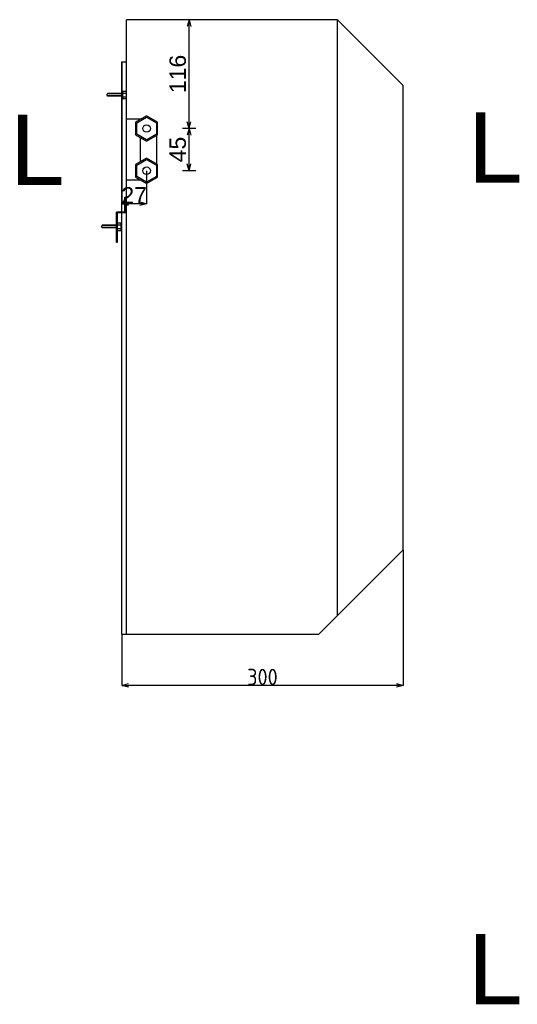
# Model space of a CAD drawing. Extents: x 8677 to 12783, y 2157 to 4926.
# Tile 1 of 6: x 8677 to 9208, y 2443 to 3492. Entities that reach past the tile are written whole.
import ezdxf

# ---------------------------------------------------------------- set-up
doc = ezdxf.new("R2010")
doc.units = 0
doc.header["$MEASUREMENT"] = 0
doc.linetypes.add('Čerchovaná', pattern=[215, 100, -50, 15, -50])
for name, color, linetype in [('Kóty délkové', 7, 'Continuous'), ('Oblouky a kružnice', 7, 'Continuous'), ('Textové bloky', 7, 'Continuous'), ('W_BETON_N2', 7, 'Continuous'), ('W_VERBLEND_N4', 7, 'Continuous'), ('Čáry', 7, 'Continuous')]:
    doc.layers.add(name, color=color, linetype=linetype)
doc.styles.add('GENERATED_STYLE_1', font='ARIAL.ttf')
doc.styles.add('GENERATED_STYLE_2', font='isocp.shx')
doc.dimstyles.new('Dimstyle_611', dxfattribs={"dimtxt": 17.5, "dimasz": 7.125, "dimexe": 0.18, "dimexo": 0, "dimgap": 0.09, "dimtad": 1, "dimdec": 0, "dimzin": 0, "dimdsep": 46, "dimtxsty": 'GENERATED_STYLE_1', "dimblk": 'ARROWHEAD_3', "dimblk1": 'ARROWHEAD_3', "dimblk2": 'ARROWHEAD_3', "dimcen": 0.09, "dimclrd": 7, "dimclre": 7, "dimclrt": 7, "dimazin": 0, "dimtfac": 1, "dimtdec": 4, "dimtmove": 0, "dimatfit": 0, "dimfxl": 1, "dimtolj": 1, "dimtzin": 0, "dimarcsym": 0})
doc.dimstyles.new('Dimstyle_68E', dxfattribs={"dimtxt": 17.5, "dimasz": 7.15942, "dimexe": 0.18, "dimexo": 0, "dimgap": 0.09, "dimtad": 1, "dimdec": 0, "dimzin": 0, "dimdsep": 46, "dimtxsty": 'GENERATED_STYLE_2', "dimblk": 'ARROWHEAD_3', "dimblk1": 'ARROWHEAD_3', "dimblk2": 'ARROWHEAD_3', "dimcen": 0.09, "dimclrd": 7, "dimclre": 7, "dimclrt": 7, "dimazin": 0, "dimtfac": 1, "dimtdec": 4, "dimtmove": 0, "dimatfit": 0, "dimfxl": 1, "dimtolj": 1, "dimtzin": 0, "dimarcsym": 0})

# ---------------------------------------------------------------- blocks, each defined once
blk = doc.blocks.new('ARROWHEAD_3')
at = {"color": 0, "linetype": 'Continuous'}
blk.add_line((0, 0), (-1, 0), dxfattribs=at)
blk.add_lwpolyline([(-1, 0.2679), (0, 0), (-1, -0.2679)], dxfattribs=at)
blk = doc.blocks.new('*D100')
at = {"layer": 'Defpoints', "color": 0}
for p in [(9086.2, 2927.3), (8786.2, 2837.3), (8786.2, 2782.8)]:
    blk.add_point(p, dxfattribs=at)
at = {"layer": 'W_VERBLEND_N4', "color": 7, "linetype": 'Continuous', "lineweight": -2}
for p, q in [((9086.2, 2927.3), (9086.2, 2782.6)), ((8786.2, 2837.3), (8786.2, 2782.6)), ((9079, 2782.8), (8793.3, 2782.8))]:
    blk.add_line(p, q, dxfattribs=at)
at = {"layer": 'W_VERBLEND_N4', "color": 7, "lineweight": -2, "xscale": 7.159420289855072, "yscale": 7.159420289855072, "zscale": 7.159420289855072, "rotation": 180}
blk.add_blockref('ARROWHEAD_3', (8786.2, 2782.8), dxfattribs=at)
at = {"layer": 'W_VERBLEND_N4', "color": 7, "lineweight": -2, "xscale": 7.159420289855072, "yscale": 7.159420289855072, "zscale": 7.159420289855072}
blk.add_blockref('ARROWHEAD_3', (9086.2, 2782.8), dxfattribs=at)
at = {"layer": 'W_VERBLEND_N4', "color": 7, "linetype": 'Continuous', "insert": (8936.2, 2791.7), "char_height": 17.5, "attachment_point": 5, "style": 'GENERATED_STYLE_2'}
blk.add_mtext('\\A1;300', dxfattribs=at)
blk = doc.blocks.new('*D39')
at = {"layer": 'Kóty délkové', "color": 7, "linetype": 'Continuous'}
for p, q in [((10819.2, 3377.1), (10817.2, 3369.9)), ((10819.2, 3332.1), (10819.2, 3377.1)), ((10819.2, 3377.1), (10821.1, 3369.9)), ((10819.2, 3332.1), (10817.2, 3339.4)), ((10819.2, 3332.1), (10821.1, 3339.4)), ((10826.2, 3332.1), (10812.1, 3332.1))]:
    blk.add_line(p, q, dxfattribs=at)
at = {"layer": 'Kóty délkové', "color": 7, "style": 'GENERATED_STYLE_1', "oblique": 0}
blk.add_text('45', height=17.5, rotation=90, dxfattribs=at).set_placement((10815.7, 3341.1))
blk = doc.blocks.new('*D40')
at = {"layer": 'Kóty délkové', "color": 7, "linetype": 'Continuous'}
for p, q in [((10826.2, 3493.1), (10812.1, 3493.1)), ((10819.2, 3493.1), (10817.2, 3485.9)), ((10819.2, 3377.1), (10819.2, 3493.1)), ((10819.2, 3493.1), (10821.1, 3485.9)), ((10819.2, 3377.1), (10817.2, 3384.4)), ((10819.2, 3377.1), (10821.1, 3384.4)), ((10826.2, 3377.1), (10812.1, 3377.1)), ((10819.2, 3377.1), (10817.2, 3369.9)), ((10819.2, 3332.1), (10819.2, 3377.1)), ((10819.2, 3377.1), (10821.1, 3369.9))]:
    blk.add_line(p, q, dxfattribs=at)
at = {"layer": 'Kóty délkové', "color": 7, "style": 'GENERATED_STYLE_1', "oblique": 0}
blk.add_text('116', height=17.5, rotation=90, dxfattribs=at).set_placement((10815.7, 3414.9))
blk = doc.blocks.new('*D101')
at = {"layer": 'Defpoints', "color": 0}
for p in [(8786.2, 3447.3), (8812.7, 3331.3), (8786.2, 3296.2)]:
    blk.add_point(p, dxfattribs=at)
at = {"layer": 'Kóty délkové', "color": 7, "linetype": 'Continuous', "lineweight": -2}
for p, q in [((8786.2, 3447.3), (8786.2, 3296)), ((8812.7, 3331.3), (8812.7, 3296)), ((8805.6, 3296.2), (8793.3, 3296.2))]:
    blk.add_line(p, q, dxfattribs=at)
at = {"layer": 'Kóty délkové', "color": 7, "lineweight": -2, "xscale": 7.124999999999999, "yscale": 7.124999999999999, "zscale": 7.124999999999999, "rotation": 180}
blk.add_blockref('ARROWHEAD_3', (8786.2, 3296.2), dxfattribs=at)
at = {"layer": 'Kóty délkové', "color": 7, "lineweight": -2, "xscale": 7.124999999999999, "yscale": 7.124999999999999, "zscale": 7.124999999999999}
blk.add_blockref('ARROWHEAD_3', (8812.7, 3296.2), dxfattribs=at)
at = {"layer": 'Kóty délkové', "color": 7, "linetype": 'Continuous', "insert": (8799.4, 3305.1), "char_height": 17.5, "attachment_point": 5, "style": 'GENERATED_STYLE_1'}
blk.add_mtext('\\A1;27', dxfattribs=at)
blk = doc.blocks.new('DIM_23', base_point=(10819.2, 3377.1))
at = {"layer": 'Kóty délkové', "color": 7, "linetype": 'Continuous'}
dim = blk.add_linear_dim(base=(10819.2, 3377.1), p1=(10773.7, 3377.1), p2=(10752.2, 3493.1), angle=90, dimstyle='Dimstyle_611', dxfattribs=at)
dim.commit()
dim.dimension.update_dxf_attribs({"geometry": '*D40', "text_midpoint": (10806.9, 3421.6), "text_rotation": 90})
dim = blk.add_aligned_dim(p1=(10773.7, 3332.1), p2=(10773.7, 3377.1), distance=-45.5, dimstyle='Dimstyle_611', dxfattribs=at)
dim.commit()
dim.dimension.update_dxf_attribs({"geometry": '*D39', "text_midpoint": (10806.9, 3347.9), "text_rotation": 90})

msp = doc.modelspace()

# ---------------------------------------------------------------- linework, layer by layer
at = {"layer": 'Oblouky a kružnice', "color": 1, "linetype": 'Continuous'}
for centre in [(8812.7, 3376.3), (8812.7, 3331.3)]:
    msp.add_circle(centre, 4, dxfattribs=at)
at = {"layer": 'W_BETON_N2', "color": 7, "linetype": 'Continuous'}
for p, q in [((9016.2, 3492.3), (8791.2, 3492.3)), ((9016.2, 2857.3), (9016.2, 3492.3)), ((9016.2, 3492.3), (9086.2, 3422.3)), ((9086.2, 2927.3), (9086.2, 3422.3)), ((8996.2, 2837.3), (9086.2, 2927.3)), ((8786.2, 2837.3), (8996.2, 2837.3))]:
    msp.add_line(p, q, dxfattribs=at)
at = {"layer": 'Čáry', "color": 7, "linetype": 'Continuous'}
for p, q in [((8791.2, 2837.3), (8791.2, 3492.3)), ((8786.2, 3447.3), (8791.2, 3447.3)), ((8786.2, 2837.3), (8786.2, 3447.3)), ((8771, 3413.8), (8770.2, 3412.3)), ((8771, 3410.8), (8770.2, 3412.3)), ((8787.2, 3413.8), (8771, 3413.8)), ((8787.2, 3410.8), (8771, 3410.8)), ((8787.2, 3407.8), (8787.2, 3415.8)), ((8791.2, 3415.8), (8787.2, 3415.8)), ((8791.2, 3413.8), (8787.2, 3413.8)), ((8791.2, 3407.8), (8791.2, 3415.8)), ((8791.2, 3409.8), (8787.2, 3409.8)), ((8791.2, 3407.8), (8787.2, 3407.8)), ((8806.8, 3386.3), (8791.2, 3386.3)), ((8823.1, 3368.8), (8823.1, 3338.8)), ((8806.2, 3341), (8806.2, 3366.5)), ((8806.8, 3321.3), (8791.2, 3321.3)), ((8789.6, 3287.3), (8789.6, 3303.3)), ((8789.6, 3303.3), (8790.6, 3303.3)), ((8790.6, 3286.3), (8790.6, 3303.3)), ((8789.6, 3287.3), (8780.6, 3287.3)), ((8780.6, 3255.3), (8780.6, 3287.3)), ((8790.6, 3286.3), (8781.6, 3286.3)), ((8781.6, 3255.3), (8781.6, 3286.3)), ((8785.6, 3275.3), (8781.6, 3275.3)), ((8785.6, 3267.3), (8785.6, 3275.3)), ((8765.5, 3273.3), (8764.7, 3271.8)), ((8765.5, 3270.3), (8764.7, 3271.8)), ((8781.6, 3273.3), (8765.5, 3273.3)), ((8781.6, 3270.3), (8765.5, 3270.3)), ((8785.6, 3273.3), (8781.6, 3273.3)), ((8785.6, 3269.3), (8781.6, 3269.3)), ((8785.6, 3267.3), (8781.6, 3267.3)), ((8780.6, 3255.3), (8781.6, 3255.3)), ((8786.2, 2837.3), (8996.2, 2837.3))]:
    msp.add_line(p, q, dxfattribs=at)
at = {"layer": 'Čáry', "color": 7, "linetype": 'Čerchovaná'}
for p, q in [((8787.2, 3413.4), (8770.8, 3413.4)), ((8787.2, 3411.2), (8770.8, 3411.2)), ((8781.6, 3272.9), (8765.3, 3272.9)), ((8781.6, 3270.7), (8765.3, 3270.7))]:
    msp.add_line(p, q, dxfattribs=at)
at = {"layer": 'Čáry', "color": 1, "linetype": 'Continuous'}
for p, q in [((8812.7, 3389.8), (8801, 3383)), ((8824.4, 3383), (8812.7, 3389.8)), ((8801, 3383), (8801, 3369.5)), ((8802.3, 3382.3), (8812.7, 3388.3)), ((8802.3, 3370.3), (8802.3, 3382.3)), ((8812.7, 3388.3), (8823.1, 3382.3)), ((8823.1, 3382.3), (8823.1, 3370.3)), ((8824.4, 3369.5), (8824.4, 3383)), ((8801, 3369.5), (8812.7, 3362.8)), ((8812.7, 3364.3), (8802.3, 3370.3)), ((8823.1, 3370.3), (8812.7, 3364.3)), ((8812.7, 3362.8), (8824.4, 3369.5)), ((8812.7, 3344.8), (8801, 3338)), ((8801, 3338), (8801, 3324.5)), ((8802.3, 3337.3), (8812.7, 3343.3)), ((8802.3, 3325.3), (8802.3, 3337.3)), ((8824.4, 3338), (8812.7, 3344.8)), ((8812.7, 3343.3), (8823.1, 3337.3)), ((8823.1, 3337.3), (8823.1, 3325.3)), ((8824.4, 3324.5), (8824.4, 3338)), ((8801, 3324.5), (8812.7, 3317.8)), ((8812.7, 3319.3), (8802.3, 3325.3)), ((8823.1, 3325.3), (8812.7, 3319.3)), ((8812.7, 3317.8), (8824.4, 3324.5))]:
    msp.add_line(p, q, dxfattribs=at)

# ---------------------------------------------------------------- block references
at = {"layer": 'Kóty délkové', "color": 7, "linetype": 'Continuous'}
msp.add_blockref('DIM_23', (8858.1, 3376.3), dxfattribs=at)

# ---------------------------------------------------------------- texts
at = {"layer": 'Textové bloky', "color": 7, "char_height": 75, "width": 291.06, "attachment_point": 1, "style": 'GENERATED_STYLE_1'}
for insert in [(8667, 3391.2), (9155.4, 3393.7), (9155.4, 2517.9)]:
    msp.add_mtext('{\\C1;L}', dxfattribs=dict(at, insert=insert))

# ---------------------------------------------------------------- dimensions: what is measured, and where the dimension line sits
at = {"layer": 'Kóty délkové', "color": 7, "linetype": 'Continuous'}
dim = msp.add_linear_dim(base=(8786.1775843, 3296.1851876), p1=(8812.6775843, 3331.2930355), p2=(8786.1775843, 3447.2930355), angle=180, dimstyle='Dimstyle_611', dxfattribs=at)
dim.commit()
dim.dimension.update_dxf_attribs({"geometry": '*D101', "text_midpoint": (8799.4275843, 3305.0601876)})
at = {"layer": 'W_VERBLEND_N4', "color": 7, "linetype": 'Continuous'}
dim = msp.add_linear_dim(base=(8786.2, 2782.8), p1=(9086.2, 2927.3), p2=(8786.2, 2837.3), angle=180, dimstyle='Dimstyle_68E', dxfattribs=at)
dim.commit()
dim.dimension.update_dxf_attribs({"geometry": '*D100', "text_midpoint": (8936.2, 2791.7)})

doc.saveas('drawing.dxf')
